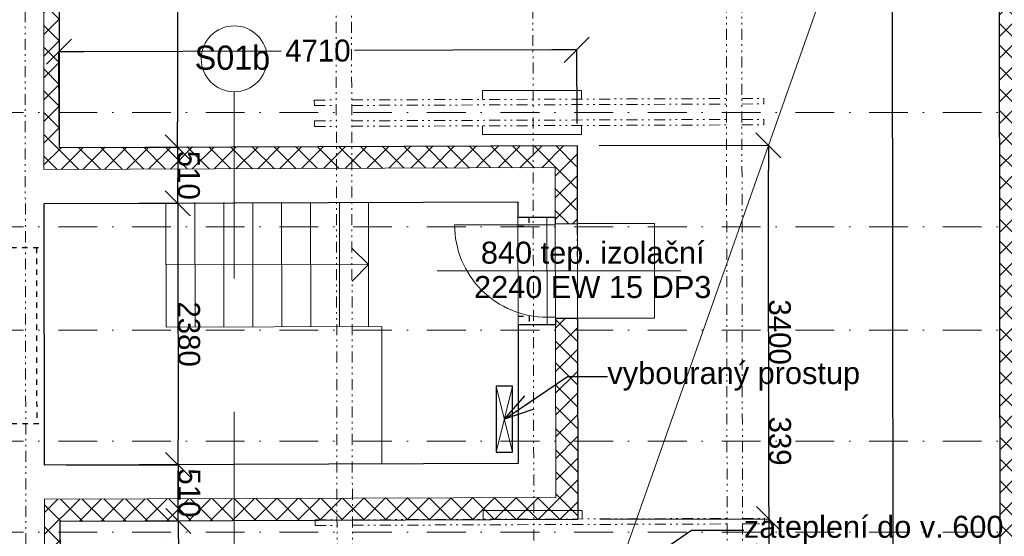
# Model space of a CAD drawing. Extents: x 25031 to 63966, y -28982 to 9473.
# Tile 10 of 12: x 50524 to 59480, y -2924 to 1777. Entities that reach past the tile are written whole.
import ezdxf

# ---------------------------------------------------------------- set-up
doc = ezdxf.new("R2010")
doc.units = 0
doc.header["$MEASUREMENT"] = 0
for name, pattern in [('Čerchovaná', [670.277762, 352.777767, -176.388884, 0, -141.111112]), ('Čerchovaná se dvěma tečkami S', [250, 100, -40, 15, -40, 15, -40]), ('čárkovaná S', [100, 50, -50])]:
    doc.linetypes.add(name, pattern=pattern)
for name, color, linetype, lineweight in [('2D VÝPLNĚ_Číslo_pera__4', 91, 'Continuous', 13), ('2D ČÁRY_Číslo_pera__1', 7, 'Continuous', 15), ('2D ČÁRY_Číslo_pera__2', 1, 'Continuous', 25), ('2D ČÁRY_Číslo_pera__3', 150, 'Continuous', 13), ('blok I_pohled4_terén_Číslo_pera__3', 150, 'Continuous', 13), ('blok I_pohled4_terén_Číslo_pera__4', 91, 'Continuous', 13), ('hřeben_Číslo_pera__1', 7, 'Continuous', 15), ('krokve_Číslo_pera__1', 7, 'Continuous', 15), ('Level 30_Číslo_pera__1', 7, 'Continuous', 15), ('POZNÁMKY.POPISKA_Číslo_pera__4', 91, 'Continuous', 13), ('POZNÁMKY.TEXT_Číslo_pera__4', 91, 'Continuous', 13), ('svislé konstrukce_Číslo_pera__2', 1, 'Continuous', 25), ('svislé konstrukce_Číslo_pera__3', 150, 'Continuous', 13), ('vodorovné konstrukce_Číslo_pera__1', 7, 'Continuous', 15), ('zdi_Číslo_pera__1', 7, 'Continuous', 15), ('zdi_Číslo_pera__2', 1, 'Continuous', 25), ('zdi_Číslo_pera__7', 7, 'Continuous', 20)]:
    doc.layers.add(name, color=color, linetype=linetype, lineweight=lineweight)
for name, color, linetype in [('blok I_pohled4_terén', 7, 'Continuous'), ('KÓTY.ZÁKLADNÍ', 7, 'Continuous'), ('vodorovné konstrukce', 7, 'Continuous')]:
    doc.layers.add(name, color=color, linetype=linetype)
doc.layers.add('blok I_pohled4_terén_Číslo_pera__241', color=9, linetype='Continuous', lineweight=13, true_color=0x808080)
doc.layers.add('vodorovné konstrukce_Číslo_pera__241', color=9, linetype='Continuous', lineweight=13, true_color=0x808080)
doc.styles.add('GENERATED_STYLE_1', font='arial.ttf')
doc.styles.add('GENERATED_STYLE_2', font='txt')
doc.styles.add('GENERATED_STYLE_3', font='txt')
doc.styles.get("Standard").update_dxf_attribs({"font": 'txt', "bigfont": 'BIGFONT.SHX'})
doc.dimstyles.new('GENERATED_STYLE__1', dxfattribs={"dimtxt": 200, "dimasz": 228, "dimexe": 0.18, "dimexo": 200, "dimgap": 0.09, "dimtad": 1, "dimtih": 1, "dimtoh": 1, "dimdec": 0, "dimzin": 0, "dimdsep": 46, "dimtxsty": 'GENERATED_STYLE_2', "dimblk": 'ARROWHEAD_6', "dimblk1": 'ARROWHEAD_6', "dimblk2": 'ARROWHEAD_6', "dimcen": 0.09, "dimclrd": 256, "dimclre": 256, "dimclrt": 256, "dimazin": 0, "dimtfac": 1, "dimtdec": 4, "dimtmove": 0, "dimatfit": 3, "dimfxl": 0, "dimtolj": 1, "dimtzin": 0, "dimarcsym": 0})
doc.dimstyles.new('GENERATED_STYLE__2', dxfattribs={"dimtxt": 200, "dimasz": 228, "dimexe": 0.18, "dimexo": 200, "dimgap": 0.09, "dimtad": 1, "dimdec": 0, "dimzin": 0, "dimdsep": 46, "dimtxsty": 'GENERATED_STYLE_2', "dimblk": 'ARROWHEAD_6', "dimblk1": 'ARROWHEAD_6', "dimblk2": 'ARROWHEAD_6', "dimcen": 0.09, "dimclrd": 256, "dimclre": 256, "dimclrt": 256, "dimazin": 0, "dimtfac": 1, "dimtdec": 4, "dimtmove": 0, "dimatfit": 3, "dimfxl": 0, "dimtolj": 1, "dimtzin": 0, "dimarcsym": 0})
doc.dimstyles.new('GENERATED_STYLE__3', dxfattribs={"dimtxt": 0.18, "dimasz": 273.6, "dimexe": 0.18, "dimexo": 0.0625, "dimgap": 0.09, "dimtad": 0, "dimtih": 1, "dimtoh": 1, "dimdec": 4, "dimzin": 0, "dimdsep": 46, "dimtxsty": 'Standard', "dimcen": 0.09, "dimadec": 0, "dimazin": 0, "dimtfac": 1, "dimtdec": 4, "dimtmove": 0, "dimatfit": 3, "dimldrblk": 'ARROWHEAD_3', "dimfxl": 0, "dimtolj": 1, "dimtzin": 0, "dimarcsym": 0})
pattern_1 = [(45, (0, 0), (-98.99495, 98.99495), []), (135, (0, 0), (98.99495, 98.99495), [])]

# ---------------------------------------------------------------- blocks, each defined once
blk = doc.blocks.new('LINE_8659', base_point=(51855.5, -455.3))
at = {"layer": 'blok I_pohled4_terén_Číslo_pera__3', "linetype": 'Continuous'}
for p, q in [((53696.5, -450.5), (53546.1, -300.9)), ((51855.5, -455.3), (53696.5, -450.5)), ((53696.5, -450.5), (53546.9, -600.9))]:
    blk.add_line(p, q, dxfattribs=at)
blk = doc.blocks.new('LINE_8828', base_point=(52475.5, -579.3))
at = {"layer": 'vodorovné konstrukce_Číslo_pera__241', "linetype": 'Continuous'}
blk.add_line((52475.5, -579.3), (52475.5, 1120.7), dxfattribs=at)
blk.add_circle((52475.5, 1420.7), 300, dxfattribs=at)
blk = doc.blocks.new('LINE_8829', base_point=(52475.5, -1792.2))
at = {"layer": 'vodorovné konstrukce_Číslo_pera__241', "linetype": 'Continuous'}
blk.add_line((52475.5, -1792.2), (52475.5, -3492.2), dxfattribs=at)
blk.add_circle((52475.5, -3792.2), 300, dxfattribs=at)
blk = doc.blocks.new('ARROWHEAD_6')
at = {"linetype": 'Continuous'}
for p, q in [((-0.5, -0.5), (0.5, 0.5)), ((0, 0), (-1, 0))]:
    blk.add_line(p, q, dxfattribs=at)
blk = doc.blocks.new('*D1020')
at = {"layer": 'Defpoints', "color": 0, "linetype": 'Continuous', "transparency": 16777216}
for p in [(50874.8, 6544.5), (50884.7, 614.4), (51961, 616.2)]:
    blk.add_point(p, dxfattribs=at)
at = {"layer": 'KÓTY.ZÁKLADNÍ', "linetype": 'Continuous', "lineweight": -2, "transparency": 16777216}
for p, q in [((51074.8, 6544.8), (51951.2, 6546.2)), ((51951.4, 6318.2), (51960.6, 844.2)), ((51084.7, 614.8), (51961.1, 616.2))]:
    blk.add_line(p, q, dxfattribs=at)
at = {"layer": 'KÓTY.ZÁKLADNÍ', "linetype": 'Continuous', "lineweight": -2, "transparency": 16777216, "xscale": 228, "yscale": 228, "zscale": 228}
for p, rotation in [((51951.1, 6546.2), 90.09565909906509), ((51961, 616.2), 270.0956590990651)]:
    blk.add_blockref('ARROWHEAD_6', p, dxfattribs=dict(at, rotation=rotation))
at = {"layer": 'KÓTY.ZÁKLADNÍ', "linetype": 'Continuous', "transparency": 16777216, "insert": (52056.1, 3581.4), "char_height": 200, "attachment_point": 5, "rotation": 270.09566, "style": 'GENERATED_STYLE_2'}
blk.add_mtext('\\A1;5930', dxfattribs=at)
blk = doc.blocks.new('*D1021')
at = {"layer": 'Defpoints', "color": 0, "linetype": 'Continuous', "transparency": 16777216}
for p in [(50884.7, 614.4), (50745.6, 103.9), (51961.8, 106)]:
    blk.add_point(p, dxfattribs=at)
at = {"layer": 'KÓTY.ZÁKLADNÍ', "linetype": 'Continuous', "lineweight": -2, "transparency": 16777216}
for p, q in [((51084.7, 614.8), (51961.1, 616.2)), ((51961.3, 388.2), (51961.4, 334)), ((50945.6, 104.3), (51962, 106))]:
    blk.add_line(p, q, dxfattribs=at)
at = {"layer": 'KÓTY.ZÁKLADNÍ', "linetype": 'Continuous', "lineweight": -2, "transparency": 16777216, "xscale": 228, "yscale": 228, "zscale": 228}
for p, rotation in [((51961, 616.2), 90.09565909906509), ((51961.8, 106), 270.0956590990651)]:
    blk.add_blockref('ARROWHEAD_6', p, dxfattribs=dict(at, rotation=rotation))
at = {"layer": 'KÓTY.ZÁKLADNÍ', "linetype": 'Continuous', "transparency": 16777216, "insert": (52061.5, 361.3), "char_height": 200, "attachment_point": 5, "rotation": 270.09566, "style": 'GENERATED_STYLE_2'}
blk.add_mtext('\\A1;510', dxfattribs=at)
blk = doc.blocks.new('*D1022')
at = {"layer": 'Defpoints', "color": 0, "linetype": 'Continuous', "transparency": 16777216}
for p in [(50745.6, 103.9), (50749.5, -2276.1), (51965.8, -2274)]:
    blk.add_point(p, dxfattribs=at)
at = {"layer": 'KÓTY.ZÁKLADNÍ', "linetype": 'Continuous', "lineweight": -2, "transparency": 16777216}
for p, q in [((50945.6, 104.3), (51962, 106)), ((51962.2, -122), (51965.4, -2046)), ((50949.5, -2275.7), (51966, -2274))]:
    blk.add_line(p, q, dxfattribs=at)
at = {"layer": 'KÓTY.ZÁKLADNÍ', "linetype": 'Continuous', "lineweight": -2, "transparency": 16777216, "xscale": 228, "yscale": 228, "zscale": 228}
for p, rotation in [((51961.8, 106), 90.09565909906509), ((51965.8, -2274), 270.0956590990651)]:
    blk.add_blockref('ARROWHEAD_6', p, dxfattribs=dict(at, rotation=rotation))
at = {"layer": 'KÓTY.ZÁKLADNÍ', "linetype": 'Continuous', "transparency": 16777216, "insert": (52063.9, -1083.9), "char_height": 200, "attachment_point": 5, "rotation": 270.09566, "style": 'GENERATED_STYLE_2'}
blk.add_mtext('\\A1;2380', dxfattribs=at)
blk = doc.blocks.new('*D1023')
at = {"layer": 'Defpoints', "color": 0, "linetype": 'Continuous', "transparency": 16777216}
for p in [(50749.5, -2276.1), (50890.4, -2785.6), (51966.6, -2783.8)]:
    blk.add_point(p, dxfattribs=at)
at = {"layer": 'KÓTY.ZÁKLADNÍ', "linetype": 'Continuous', "lineweight": -2, "transparency": 16777216}
for p, q in [((50949.5, -2275.7), (51966, -2274)), ((51966.2, -2502), (51966.3, -2555.8)), ((51090.4, -2785.2), (51966.8, -2783.8))]:
    blk.add_line(p, q, dxfattribs=at)
at = {"layer": 'KÓTY.ZÁKLADNÍ', "linetype": 'Continuous', "lineweight": -2, "transparency": 16777216, "xscale": 228, "yscale": 228, "zscale": 228}
for p, rotation in [((51965.8, -2274), 90.09565909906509), ((51966.6, -2783.8), 270.0956590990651)]:
    blk.add_blockref('ARROWHEAD_6', p, dxfattribs=dict(at, rotation=rotation))
at = {"layer": 'KÓTY.ZÁKLADNÍ', "linetype": 'Continuous', "transparency": 16777216, "insert": (52066.3, -2528.7), "char_height": 200, "attachment_point": 5, "rotation": 270.09566, "style": 'GENERATED_STYLE_2'}
blk.add_mtext('\\A1;510', dxfattribs=at)
blk = doc.blocks.new('*D1024')
at = {"layer": 'Defpoints', "color": 0, "linetype": 'Continuous', "transparency": 16777216}
for p in [(50890.4, -2785.6), (51967.2, -3109), (52954.3, -3107.4)]:
    blk.add_point(p, dxfattribs=at)
at = {"layer": 'KÓTY.ZÁKLADNÍ', "linetype": 'Continuous', "lineweight": -2, "transparency": 16777216}
for p, q in [((51966.3, -2555.8), (51965.9, -2327.8)), ((51090.4, -2785.2), (51966.8, -2783.8)), ((51966.6, -2783.8), (51967.2, -3109)), ((52754.3, -3107.7), (51967, -3109)), ((51967.6, -3337), (51968.8, -4079.5))]:
    blk.add_line(p, q, dxfattribs=at)
at = {"layer": 'KÓTY.ZÁKLADNÍ', "linetype": 'Continuous', "lineweight": -2, "transparency": 16777216, "xscale": 228, "yscale": 228, "zscale": 228}
for p, rotation in [((51966.6, -2783.8), 270.0956590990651), ((51967.2, -3109), 90.09565909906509)]:
    blk.add_blockref('ARROWHEAD_6', p, dxfattribs=dict(at, rotation=rotation))
at = {"layer": 'KÓTY.ZÁKLADNÍ', "linetype": 'Continuous', "transparency": 16777216, "insert": (52068.5, -3822.1), "char_height": 200, "attachment_point": 5, "rotation": 270.09566, "style": 'GENERATED_STYLE_2'}
blk.add_mtext('\\A1;325', dxfattribs=at)
blk = doc.blocks.new('*D1033')
at = {"layer": 'Defpoints', "color": 0, "linetype": 'Continuous', "transparency": 16777216}
for p in [(55591.6, 1502.9), (55594.7, 631.4), (50884.7, 614.4)]:
    blk.add_point(p, dxfattribs=at)
at = {"layer": 'KÓTY.ZÁKLADNÍ', "linetype": 'Continuous', "lineweight": -2, "transparency": 16777216}
for p, q in [((50884, 814.4), (50881.6, 1486.2)), ((51109.6, 1486.8), (52903.1, 1493.2)), ((55363.6, 1502.1), (53570, 1495.6)), ((55594, 831.4), (55591.6, 1503.1))]:
    blk.add_line(p, q, dxfattribs=at)
at = {"layer": 'KÓTY.ZÁKLADNÍ', "linetype": 'Continuous', "lineweight": -2, "transparency": 16777216, "xscale": 228, "yscale": 228, "zscale": 228}
for p, rotation in [((55591.6, 1502.9), 0.2057429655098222), ((50881.6, 1486), 180.2057429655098)]:
    blk.add_blockref('ARROWHEAD_6', p, dxfattribs=dict(at, rotation=rotation))
at = {"layer": 'KÓTY.ZÁKLADNÍ', "linetype": 'Continuous', "transparency": 16777216, "insert": (53236.6, 1494.4), "char_height": 200, "attachment_point": 5, "style": 'GENERATED_STYLE_2'}
blk.add_mtext('\\A1;4710', dxfattribs=at)
blk = doc.blocks.new('*D1037')
at = {"layer": 'Defpoints', "color": 0, "linetype": 'Continuous', "transparency": 16777216}
for p in [(55600.4, -2768.6), (57340, -2765.7), (55850.9, -3107.4)]:
    blk.add_point(p, dxfattribs=at)
at = {"layer": 'KÓTY.ZÁKLADNÍ', "linetype": 'Continuous', "lineweight": -2, "transparency": 16777216}
for p, q in [((57339.6, -2537.7), (57338.4, -1804.8)), ((55800.4, -2768.3), (57340.2, -2765.7)), ((57340.6, -3104.9), (57340, -2765.7)), ((56050.9, -3107), (57340.8, -3104.9)), ((57341, -3332.9), (57341.3, -3560.9))]:
    blk.add_line(p, q, dxfattribs=at)
at = {"layer": 'KÓTY.ZÁKLADNÍ', "linetype": 'Continuous', "lineweight": -2, "transparency": 16777216, "xscale": 228, "yscale": 228, "zscale": 228}
for p, rotation in [((57340, -2765.7), 270.0956590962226), ((57340.6, -3104.9), 90.09565909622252)]:
    blk.add_blockref('ARROWHEAD_6', p, dxfattribs=dict(at, rotation=rotation))
at = {"layer": 'KÓTY.ZÁKLADNÍ', "linetype": 'Continuous', "transparency": 16777216, "insert": (57438.9, -2057.1), "char_height": 200, "attachment_point": 5, "rotation": 270.09566, "style": 'GENERATED_STYLE_2'}
blk.add_mtext('\\A1;339', dxfattribs=at)
blk = doc.blocks.new('*D1038')
at = {"layer": 'Defpoints', "color": 0, "linetype": 'Continuous', "transparency": 16777216}
for p in [(55594.7, 631.4), (57334.3, 634.3), (55600.4, -2768.6)]:
    blk.add_point(p, dxfattribs=at)
at = {"layer": 'KÓTY.ZÁKLADNÍ', "linetype": 'Continuous', "lineweight": -2, "transparency": 16777216}
for p, q in [((55794.7, 631.7), (57334.5, 634.3)), ((57339.6, -2537.7), (57334.7, 406.3)), ((55800.4, -2768.3), (57340.2, -2765.7))]:
    blk.add_line(p, q, dxfattribs=at)
at = {"layer": 'KÓTY.ZÁKLADNÍ', "linetype": 'Continuous', "lineweight": -2, "transparency": 16777216, "xscale": 228, "yscale": 228, "zscale": 228}
for p, rotation in [((57334.3, 634.3), 90.09565909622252), ((57340, -2765.7), 270.0956590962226)]:
    blk.add_blockref('ARROWHEAD_6', p, dxfattribs=dict(at, rotation=rotation))
at = {"layer": 'KÓTY.ZÁKLADNÍ', "linetype": 'Continuous', "transparency": 16777216, "insert": (57437.3, -1065.6), "char_height": 200, "attachment_point": 5, "rotation": 270.09566, "style": 'GENERATED_STYLE_2'}
blk.add_mtext('\\A1;3400', dxfattribs=at)
blk = doc.blocks.new('*D1042')
at = {"layer": 'Defpoints', "color": 0, "linetype": 'Continuous', "transparency": 16777216}
for p in [(58456.3, 6573.8), (59429.1, 6575.2), (59474.6, -26087.5)]:
    blk.add_point(p, dxfattribs=at)
at = {"layer": 'KÓTY.ZÁKLADNÍ', "linetype": 'Continuous', "lineweight": -2, "transparency": 16777216}
for p, q in [((59229.1, 6574.9), (58456.1, 6573.8)), ((58501.5, -25860.9), (58456.6, 6345.8)), ((59274.6, -26087.8), (58501.7, -26088.9))]:
    blk.add_line(p, q, dxfattribs=at)
at = {"layer": 'KÓTY.ZÁKLADNÍ', "linetype": 'Continuous', "lineweight": -2, "transparency": 16777216, "xscale": 228, "yscale": 228, "zscale": 228}
for p, rotation in [((58456.3, 6573.8), 90.079836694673), ((58501.8, -26088.9), 270.079836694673)]:
    blk.add_blockref('ARROWHEAD_6', p, dxfattribs=dict(at, rotation=rotation))
at = {"layer": 'KÓTY.ZÁKLADNÍ', "linetype": 'Continuous', "transparency": 16777216, "insert": (58579.2, -9757.4), "char_height": 200, "attachment_point": 5, "rotation": 270.07984, "style": 'GENERATED_STYLE_2'}
blk.add_mtext('\\A1;32663', dxfattribs=at)
blk = doc.blocks.new('ARROWHEAD_3')
at = {"linetype": 'Continuous'}
blk.add_line((0, 0), (-1, 0), dxfattribs=at)
at = {"linetype": 'Continuous', "flags": 128}
blk.add_lwpolyline([(-1, 0.2679), (0, 0), (-1, -0.2679)], dxfattribs=at)

msp = doc.modelspace()

# ---------------------------------------------------------------- hatches: boundary and pattern name
at = {"layer": '2D VÝPLNĚ_Číslo_pera__4', "linetype": 'Continuous'}
h = msp.add_hatch(dxfattribs=at)
h.set_pattern_fill('TEPELNA_IZOLACE_EPS', color=256, style=0, pattern_type=2)
h.set_pattern_definition(pattern_1)
h.paths.add_polyline_path([(43739.2, -26087.5), (43739.2, -26227.5), (59614.8, -26227.5), (59568.9, 6715.7), (50734.6, 6683.9), (50745, 413.9), (55395, 430.6), (55395.8, -79.4), (55595.9, -79), (55594.7, 631.4), (50884.7, 614.4), (50874.8, 6544.5), (59429.1, 6575.2), (59474.6, -26087.5)], flags=0)
h = msp.add_hatch(dxfattribs=at)
h.set_pattern_fill('TEPELNA_IZOLACE_EPS', color=256, style=0, pattern_type=2)
h.set_pattern_definition(pattern_1)
h.paths.add_polyline_path([(43603.2, -17436.4), (43782.5, -17436.4), (43782.5, -17576.3), (50915.1, -17575.4), (50890.4, -2785.6), (55600.4, -2768.6), (55597.4, -939), (55397.4, -939.4), (55400, -2569.4), (50750.1, -2586.1), (50774.8, -17435.4)], flags=0)

# ---------------------------------------------------------------- linework, layer by layer
at = {"layer": '2D ČÁRY_Číslo_pera__1', "linetype": 'Continuous'}
for p, q in [((55395.8, -89.4), (55319.9, -89.5)), ((55397.4, -999.4), (55395.8, -19.4)), ((55397.4, -929.4), (55321.3, -929.5))]:
    msp.add_line(p, q, dxfattribs=at)
at = {"layer": '2D ČÁRY_Číslo_pera__1', "linetype": 'Čerchovaná se dvěma tečkami S'}
msp.add_line((55595.9, -79), (55597.4, -939), dxfattribs=at)
at = {"layer": '2D ČÁRY_Číslo_pera__2', "linetype": 'Continuous'}
for p, q in [((55395.8, -79.4), (55595.9, -79)), ((55397.4, -939.4), (55597.4, -939))]:
    msp.add_line(p, q, dxfattribs=at)
at = {"layer": '2D ČÁRY_Číslo_pera__2', "linetype": 'Continuous', "flags": 128}
msp.add_lwpolyline([(54857.5, -2159.2), (55007.5, -2159.2), (55007.5, -1559.2), (54857.5, -1559.2)], close=True, dxfattribs=at)
at = {"layer": '2D ČÁRY_Číslo_pera__3', "linetype": 'Continuous'}
for p, q in [((54857.5, -2159.2), (55007.5, -1559.2)), ((54857.5, -1559.2), (55007.5, -2159.2))]:
    msp.add_line(p, q, dxfattribs=at)
at = {"layer": 'blok I_pohled4_terén_Číslo_pera__241', "linetype": 'Continuous'}
msp.add_line((54318.8, -7920.5), (59429.1, 6575.2), dxfattribs=at)
at = {"layer": 'blok I_pohled4_terén_Číslo_pera__4', "linetype": 'Continuous'}
msp.add_line((56537.3, -509.5), (54320.6, -509.5), dxfattribs=at)
at = {"layer": 'hřeben_Číslo_pera__1', "linetype": 'Čerchovaná se dvěma tečkami S'}
msp.add_line((55192.4, 1887.2), (55202.2, -3962.8), dxfattribs=at)
at = {"layer": 'krokve_Číslo_pera__1', "linetype": 'Čerchovaná'}
for p, q in [((60614.1, 932.5), (49768, 932.5)), ((60614.1, -107.5), (49768, -107.5)), ((60614.1, -1047.5), (49768, -1047.5)), ((60614.1, -2057.5), (49768, -2057.5)), ((60614.1, -2887.5), (49768, -2887.5))]:
    msp.add_line(p, q, dxfattribs=at)
at = {"layer": 'Level 30_Číslo_pera__1', "linetype": 'Continuous', "flags": 128}
msp.add_lwpolyline([(55597.4, -79), (55597.4, -939), (56297.4, -939), (56297.4, -79)], close=True, dxfattribs=at)
at = {"layer": 'svislé konstrukce_Číslo_pera__2', "linetype": 'Continuous', "flags": 128}
msp.add_lwpolyline([(55397.4, -939.4), (55397.4, -999.4), (55057.4, -999.9), (55059.5, -2260.6), (50749.5, -2276.1), (50745.6, 103.9), (55055.5, 119.4), (55055.8, -19.9), (55395.8, -19.4), (55395.8, -79.4)], dxfattribs=at)
at = {"layer": 'svislé konstrukce_Číslo_pera__3', "linetype": 'Continuous', "flags": 128}
msp.add_lwpolyline([(55319.9, -89.5), (54479.9, -89.5, 0.415194), (55321.3, -929.5)], format="xyb", dxfattribs=at)
at = {"layer": 'vodorovné konstrukce_Číslo_pera__1', "linetype": 'Čerchovaná se dvěma tečkami S'}
for p, q in [((50564.3, 6853.3), (50604.3, -17094)), ((53397.8, 4756.9), (53434.4, -17157.5)), ((53537.8, 4757.4), (53574.4, -17157.5)), ((56978.6, -17157.5), (56948, 4769.5)), ((57118.6, -17157.5), (57088, 4770)), ((53204, 1045.4), (53404, 1046.1)), ((53204.2, 995.4), (53204, 1045.4)), ((53204.2, 995.4), (53404, 996.1)), ((53544, 1046.6), (56953.2, 1058.7)), ((53544.1, 996.6), (56953.3, 1008.7)), ((57093.2, 1059.2), (57293.2, 1060)), ((57093.2, 1009.2), (57293.2, 1010)), ((57293.2, 1010), (57293.2, 1060)), ((53204.7, 855.4), (53404.5, 856.1)), ((53204.8, 805.4), (53204.7, 855.4)), ((53204.8, 805.4), (53404.8, 806.1)), ((53544.3, 856.6), (56953.5, 868.7)), ((53544.4, 806.6), (56953.5, 818.7)), ((57093.2, 869.2), (57293.2, 870)), ((57093.2, 819.2), (57293.2, 820)), ((57293.2, 820), (57293.2, 870)), ((53210.4, -2774.6), (53410.4, -2773.9)), ((53210.6, -2824.6), (53210.4, -2774.6)), ((53550.4, -2773.4), (56958.5, -2761.3)), ((57098.5, -2760.8), (57298.5, -2760)), ((57298.5, -2810), (57298.5, -2760)), ((53210.6, -2824.6), (53410.4, -2823.9)), ((53550.5, -2823.4), (56958.6, -2811.3)), ((57098.5, -2810.8), (57298.5, -2810))]:
    msp.add_line(p, q, dxfattribs=at)
at = {"layer": 'zdi_Číslo_pera__1', "linetype": 'Continuous'}
for p, q in [((50734.6, 6683.9), (50745, 413.9)), ((50745, 413.9), (55395, 430.6)), ((55395, 430.6), (55395.8, -19.4)), ((50745.6, 103.9), (55055.5, 119.4)), ((50745.6, 103.9), (50749.5, -2276.1)), ((51854.6, 111.5), (51856.4, -1022.1)), ((52117.6, 111.9), (52119.4, -1018.1)), ((52380.6, 112.3), (52382.4, -1017.7)), ((52643.6, 112.8), (52645.4, -1017.2)), ((52906.6, 113.2), (52908.4, -1016.8)), ((53169.6, 113.7), (53171.4, -1016.3)), ((53432.6, 114.1), (53434.4, -1015.9)), ((53695.6, 114.5), (53697.4, -1015.5)), ((55055.5, 119.4), (55055.9, -100.6)), ((55055.8, -19.9), (55395.8, -19.4)), ((55319.8, -19.5), (55321.4, -999.5)), ((55055.9, -100.6), (55057.3, -920.6)), ((55057.3, -920.6), (55059.5, -2260.6)), ((51856.4, -1022.1), (53817.4, -1015)), ((53817.4, -1015), (53819.5, -2262.6)), ((55057.4, -999.9), (55397.4, -999.4)), ((55397.4, -999.4), (55400, -2569.4)), ((50749.5, -2276.1), (55059.5, -2260.6)), ((50750.1, -2586.1), (55400, -2569.4)), ((50750.1, -2586.1), (50774.5, -17256.9))]:
    msp.add_line(p, q, dxfattribs=at)
at = {"layer": 'zdi_Číslo_pera__2', "linetype": 'Continuous'}
for p, q in [((50874.8, 6544.5), (50884.7, 614.4)), ((59474.6, -26087.5), (59429.1, 6575.2)), ((50884.7, 614.4), (55594.7, 631.4)), ((55594.7, 631.4), (55595.9, -79)), ((55597.3, -939), (55600.4, -2768.6)), ((50890.4, -2785.6), (55600.4, -2768.6)), ((50890.4, -2785.6), (50915.1, -17575.4))]:
    msp.add_line(p, q, dxfattribs=at)
at = {"layer": 'zdi_Číslo_pera__2', "linetype": 'čárkovaná S'}
for p, q in [((55155.8, -20.2), (55155.9, -100.2)), ((55055.9, -100.6), (55155.9, -100.2)), ((50246.2, -297.9), (50746.2, -296.1)), ((50676.2, -296.3), (50678.9, -1896.3)), ((55057.3, -920.6), (55157.3, -920.2)), ((55157.3, -920.2), (55157.4, -1000.2)), ((50248.9, -1897.9), (50748.9, -1896.1))]:
    msp.add_line(p, q, dxfattribs=at)
at = {"layer": 'zdi_Číslo_pera__7', "linetype": 'Continuous', "flags": 128}
for points in [[(54734.9, 1050.9), (54734.9, 1132.4), (55634.9, 1132.5), (55634.9, 1054.1)], [(55634.9, 814.1), (55634.9, 731), (54734.9, 730.9), (54734.9, 810.9)], [(54741.2, -2769.1), (54741.2, -2687.6), (55641.2, -2687.5), (55641.2, -2765.9)]]:
    msp.add_lwpolyline(points, dxfattribs=at)

# ---------------------------------------------------------------- block references
at = {"layer": 'blok I_pohled4_terén', "linetype": 'Continuous'}
msp.add_blockref('LINE_8659', (51855.5, -455.3), dxfattribs=at)
at = {"layer": 'vodorovné konstrukce', "linetype": 'Continuous'}
for name, p in [('LINE_8828', (52475.5, -579.3)), ('LINE_8829', (52475.5, -1792.2))]:
    msp.add_blockref(name, p, dxfattribs=at)

# ---------------------------------------------------------------- texts
at = {"layer": 'POZNÁMKY.POPISKA_Číslo_pera__4', "linetype": 'Continuous', "char_height": 200, "attachment_point": 4, "style": 'GENERATED_STYLE_1'}
for s, insert, width in [('{vybouraný prostup}', (55870.1, -1468.3), 2247.319), ('{zateplení do v. 600 mm}', (57111.9, -2866.9), 2847.094)]:
    msp.add_mtext(s, dxfattribs=dict(at, insert=insert, width=width))
at = {"layer": 'POZNÁMKY.TEXT_Číslo_pera__4', "linetype": 'Continuous', "insert": (52115.5, 1429.4), "char_height": 220, "attachment_point": 4, "style": 'GENERATED_STYLE_3'}
msp.add_mtext('{S01b}', dxfattribs=at)
at = {"layer": 'POZNÁMKY.TEXT_Číslo_pera__4', "linetype": 'Continuous', "insert": (55736.1, -758.6), "char_height": 200, "attachment_point": 8, "line_spacing_factor": 0.937873, "style": 'GENERATED_STYLE_1'}
msp.add_mtext('{840^Itep. izolační\\P2240^IEW 15 DP3}', dxfattribs=at)

# ---------------------------------------------------------------- dimensions: what is measured, and where the dimension line sits
at = {"layer": 'KÓTY.ZÁKLADNÍ', "linetype": 'Continuous'}
for base, p1, p2, angle, dimstyle, picture, middle in [((51961, 616.2), (50874.8, 6544.5), (50884.7, 614.4), 270.09566, 'GENERATED_STYLE__2', '*D1020', (52056.1, 3581.4)), ((58456.3, 6573.8), (59474.6, -26087.5), (59429.1, 6575.2), 90.07984, 'GENERATED_STYLE__2', '*D1042', (58579.2, -9757.4)), ((55591.6, 1502.9), (50884.7, 614.4), (55594.7, 631.4), 0.20574, 'GENERATED_STYLE__1', '*D1033', (53236.6, 1494.4)), ((51961.8, 106), (50884.7, 614.4), (50745.6, 103.9), 270.09566, 'GENERATED_STYLE__2', '*D1021', (52061.5, 361.3)), ((57334.3, 634.3), (55600.4, -2768.6), (55594.7, 631.4), 90.09566, 'GENERATED_STYLE__2', '*D1038', (57437.3, -1065.6)), ((51965.8, -2274), (50745.6, 103.9), (50749.5, -2276.1), 270.09566, 'GENERATED_STYLE__2', '*D1022', (52063.9, -1083.9)), ((57340, -2765.7), (55850.9, -3107.4), (55600.4, -2768.6), 90.09566, 'GENERATED_STYLE__2', '*D1037', (57438.9, -2057.1)), ((51966.6, -2783.8), (50749.5, -2276.1), (50890.4, -2785.6), 270.09566, 'GENERATED_STYLE__2', '*D1023', (52066.3, -2528.7)), ((51967.2, -3109), (50890.4, -2785.6), (52954.3, -3107.4), 270.09566, 'GENERATED_STYLE__2', '*D1024', (52068.5, -3822.1))]:
    dim = msp.add_linear_dim(base=base, p1=p1, p2=p2, angle=angle, dimstyle=dimstyle, dxfattribs=at)
    dim.commit()
    dim.dimension.update_dxf_attribs({"geometry": picture, "text_midpoint": middle})

# ---------------------------------------------------------------- leaders
at = {"layer": 'POZNÁMKY.POPISKA_Číslo_pera__4', "linetype": 'Continuous', "annotation_type": 0, "has_hookline": 1, "hookline_direction": 0}
for points, text_width in [([(54932.5, -1859.2), (55506.9, -1468.3), (55870, -1468.3)], 1283.1), ([(55736.1, -3485.9), (56633.4, -2866.9), (57111.8, -2866.9)], 2342.3)]:
    msp.add_leader(points, dimstyle='GENERATED_STYLE__3', dxfattribs=dict(at, text_width=text_width))

doc.saveas('drawing.dxf')
